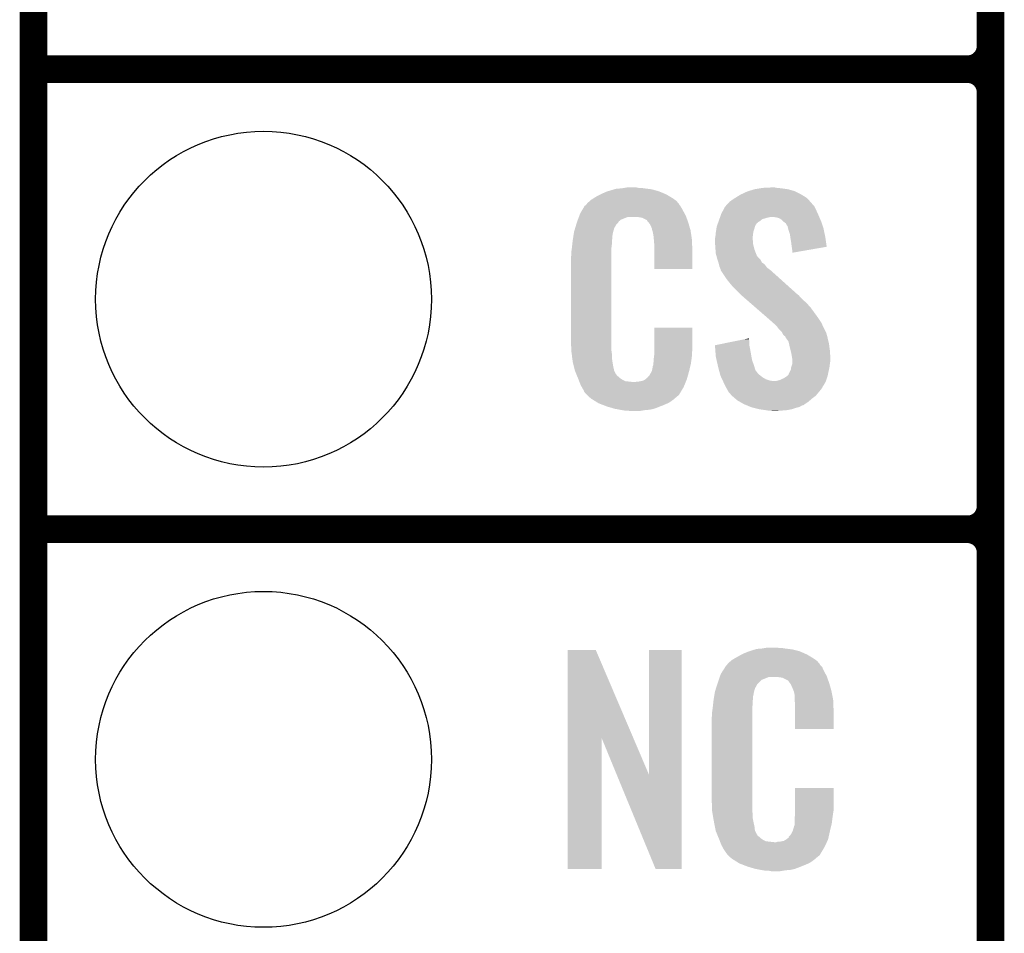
# Model space of a CAD drawing. Extents: x -0.05 to 0.95, y -0.15 to 1.54.
# Tile 11 of 33: x -0.05 to 0.16, y 0.36 to 0.56. Entities that reach past the tile are written whole.
import ezdxf

# ---------------------------------------------------------------- set-up
doc = ezdxf.new("R2010")
doc.units = 0
doc.layers.get('0').update_dxf_attribs({"linetype": 'CONTINUOUS'})
for name, color, linetype in [('PRESSURE_25_CLICK_V100A_GKO', 5, 'CONTINUOUS'), ('PRESSURE_25_CLICK_V100A_GTO', 14, 'CONTINUOUS'), ('PRESSURE_25_CLICK_V100A_GTS', 12, 'CONTINUOUS')]:
    doc.layers.add(name, color=color, linetype=linetype)

# ---------------------------------------------------------------- blocks, each defined once
blk = doc.blocks.new('ROUND_37')
blk.add_circle((0, 0), 0.0365)

msp = doc.modelspace()

# ---------------------------------------------------------------- linework, layer by layer
at = {"layer": 'PRESSURE_25_CLICK_V100A_GKO', "const_width": 0.006}
msp.add_lwpolyline([(-0.05, -0.15), (-0.05, 1.45)], dxfattribs=at)
at = {"layer": 'PRESSURE_25_CLICK_V100A_GTO', "const_width": 0.006}
for points in [[(0.158, -0.022), (0.158, 0.722)], [(0.158, 0.555), (0.158, 0.645)], [(-0.05, 0.55), (0.153, 0.55)], [(-0.05, 0.55), (0.153, 0.55)], [(0.158, 0.455), (0.158, 0.545)], [(-0.05, 0.45), (0.153, 0.45)], [(-0.05, 0.45), (0.153, 0.45)], [(0.158, 0.355), (0.158, 0.445)]]:
    msp.add_lwpolyline(points, dxfattribs=at)
for points in [[(0.153, 0.55, 0.414214), (0.158, 0.555)], [(0.158, 0.545, 0.414214), (0.153, 0.55)], [(0.158, 0.545, 0.414214), (0.153, 0.55)], [(0.153, 0.45, 0.414214), (0.158, 0.455)], [(0.158, 0.445, 0.414214), (0.153, 0.45)], [(0.158, 0.445, 0.414214), (0.153, 0.45)]]:
    msp.add_lwpolyline(points, format="xyb", dxfattribs=at)
at = {"layer": 'PRESSURE_25_CLICK_V100A_GTO'}
for points in [[(0.07167, 0.5219), (0.0723, 0.5223), (0.089, 0.5219), (0.08833, 0.5223)], [(0.0723, 0.5223), (0.0733, 0.5228), (0.08833, 0.5223), (0.0875, 0.5228)], [(0.0733, 0.5228), (0.0737, 0.523), (0.0875, 0.5228), (0.08701, 0.523)], [(0.0737, 0.523), (0.0746, 0.5234), (0.08701, 0.523), (0.08604, 0.5234)], [(0.0746, 0.5234), (0.07493, 0.5235), (0.08604, 0.5234), (0.0858, 0.5235)], [(0.07493, 0.5235), (0.07627, 0.5239), (0.0858, 0.5235), (0.0843, 0.5239)], [(0.07627, 0.5239), (0.0766, 0.524), (0.0843, 0.5239), (0.0835, 0.524)], [(0.0766, 0.524), (0.0778, 0.5241), (0.0835, 0.524), (0.0827, 0.5241)], [(0.0778, 0.5241), (0.0784, 0.5242), (0.0827, 0.5241), (0.0821, 0.5242)], [(0.0784, 0.5242), (0.079, 0.5243), (0.0815, 0.5242), (0.081, 0.5243)], [(0.10248, 0.522), (0.1028, 0.5222), (0.1181, 0.522), (0.11778, 0.5222)], [(0.1028, 0.5222), (0.1038, 0.5228), (0.11778, 0.5222), (0.1168, 0.5228)], [(0.1038, 0.5228), (0.1051, 0.5234), (0.1168, 0.5228), (0.1156, 0.5234)], [(0.1051, 0.5234), (0.10542, 0.5235), (0.1156, 0.5234), (0.1154, 0.5235)], [(0.10542, 0.5235), (0.1067, 0.5239), (0.1154, 0.5235), (0.114, 0.5239)], [(0.1067, 0.5239), (0.1079, 0.5241), (0.114, 0.5239), (0.1126, 0.5241)], [(0.1079, 0.5241), (0.1085, 0.5242), (0.1126, 0.5241), (0.1116, 0.5242)], [(0.1085, 0.5242), (0.1105, 0.5243), (0.1116, 0.5242), (0.1111, 0.5243)], [(0.06915, 0.5192), (0.06968, 0.5201), (0.0912, 0.5192), (0.0907, 0.5201)], [(0.06968, 0.5201), (0.0698, 0.5203), (0.0907, 0.5201), (0.09055, 0.5203)], [(0.0698, 0.5203), (0.07, 0.5204), (0.09055, 0.5203), (0.09047, 0.5204)], [(0.07, 0.5204), (0.07008, 0.5205), (0.09047, 0.5204), (0.0904, 0.5205)], [(0.07008, 0.5205), (0.07024, 0.5207), (0.0904, 0.5205), (0.0903, 0.5207)], [(0.07024, 0.5207), (0.0704, 0.5209), (0.0903, 0.5207), (0.09013, 0.5209)], [(0.0704, 0.5209), (0.07097, 0.5214), (0.09013, 0.5209), (0.0897, 0.5214)], [(0.07097, 0.5214), (0.0712, 0.5216), (0.0897, 0.5214), (0.08942, 0.5216)], [(0.0712, 0.5216), (0.07167, 0.5219), (0.08942, 0.5216), (0.089, 0.5219)], [(0.09993, 0.5194), (0.1003, 0.5201), (0.1201, 0.5194), (0.11975, 0.5201)], [(0.1003, 0.5201), (0.10039, 0.5202), (0.11975, 0.5201), (0.1197, 0.5202)], [(0.10039, 0.5202), (0.10076, 0.5206), (0.1197, 0.5202), (0.1193, 0.5206)], [(0.10076, 0.5206), (0.10094, 0.5208), (0.1193, 0.5206), (0.1192, 0.5208)], [(0.10094, 0.5208), (0.1014, 0.5213), (0.1192, 0.5208), (0.11874, 0.5213)], [(0.1014, 0.5213), (0.1016, 0.5214), (0.11874, 0.5213), (0.11865, 0.5214)], [(0.1016, 0.5214), (0.102, 0.5217), (0.11865, 0.5214), (0.11837, 0.5217)], [(0.102, 0.5217), (0.10248, 0.522), (0.11837, 0.5217), (0.1181, 0.522)], [(0.06832, 0.5173), (0.06854, 0.5179), (0.0777, 0.5173), (0.0792, 0.5179)], [(0.06854, 0.5179), (0.06862, 0.5181), (0.09187, 0.5179), (0.0918, 0.5181)], [(0.06854, 0.5179), (0.06854, 0.5179), (0.0792, 0.5179), (0.0811, 0.5179)], [(0.06862, 0.5181), (0.0688, 0.5186), (0.0918, 0.5181), (0.09153, 0.5186)], [(0.0688, 0.5186), (0.06915, 0.5192), (0.09153, 0.5186), (0.0912, 0.5192)], [(0.0818, 0.5178), (0.0811, 0.5179), (0.09191, 0.5178), (0.09187, 0.5179)], [(0.09921, 0.5178), (0.09925, 0.5179), (0.1099, 0.5178), (0.1103, 0.5179)], [(0.09925, 0.5179), (0.09939, 0.5183), (0.12077, 0.5179), (0.1206, 0.5183)], [(0.09939, 0.5183), (0.0995, 0.5186), (0.1206, 0.5183), (0.12046, 0.5186)], [(0.0995, 0.5186), (0.09993, 0.5194), (0.12046, 0.5186), (0.1201, 0.5194)], [(0.1114, 0.5178), (0.1105, 0.5179), (0.12081, 0.5178), (0.12077, 0.5179)], [(0.06771, 0.5154), (0.06798, 0.5163), (0.0762, 0.5154), (0.0767, 0.5163)], [(0.06798, 0.5163), (0.0681, 0.5167), (0.0767, 0.5163), (0.0771, 0.5167)], [(0.0681, 0.5167), (0.06817, 0.5169), (0.0771, 0.5167), (0.0772, 0.5169)], [(0.06817, 0.5169), (0.06832, 0.5173), (0.0772, 0.5169), (0.0777, 0.5173)], [(0.0823, 0.5177), (0.0818, 0.5178), (0.09194, 0.5177), (0.09191, 0.5178)], [(0.0833, 0.5172), (0.0823, 0.5177), (0.09212, 0.5172), (0.09194, 0.5177)], [(0.0834, 0.517), (0.0833, 0.5172), (0.09219, 0.517), (0.09212, 0.5172)], [(0.08366, 0.5167), (0.0834, 0.517), (0.0923, 0.5167), (0.09219, 0.517)], [(0.084, 0.5163), (0.08366, 0.5167), (0.09242, 0.5163), (0.0923, 0.5167)], [(0.0844, 0.5154), (0.084, 0.5163), (0.09268, 0.5154), (0.09242, 0.5163)], [(0.09844, 0.5154), (0.0985, 0.5158), (0.1067, 0.5154), (0.1068, 0.5158)], [(0.0985, 0.5158), (0.09864, 0.5162), (0.1068, 0.5158), (0.107, 0.5162)], [(0.09864, 0.5162), (0.09875, 0.5165), (0.107, 0.5162), (0.1072, 0.5165)], [(0.09875, 0.5165), (0.09879, 0.5166), (0.1072, 0.5165), (0.1074, 0.5166)], [(0.09879, 0.5166), (0.09882, 0.5167), (0.1074, 0.5166), (0.1074, 0.5167)], [(0.09882, 0.5167), (0.09893, 0.517), (0.1074, 0.5167), (0.1079, 0.517)], [(0.09893, 0.517), (0.09907, 0.5174), (0.1079, 0.517), (0.1084, 0.5174)], [(0.09907, 0.5174), (0.09918, 0.5177), (0.1084, 0.5174), (0.1094, 0.5177)], [(0.09918, 0.5177), (0.09921, 0.5178), (0.1094, 0.5177), (0.1099, 0.5178)], [(0.1121, 0.5176), (0.1114, 0.5178), (0.1209, 0.5176), (0.12081, 0.5178)], [(0.1127, 0.5172), (0.1121, 0.5176), (0.12107, 0.5172), (0.1209, 0.5176)], [(0.113, 0.5169), (0.1127, 0.5172), (0.1212, 0.5169), (0.12107, 0.5172)], [(0.1131, 0.5168), (0.113, 0.5169), (0.12123, 0.5168), (0.1212, 0.5169)], [(0.1135, 0.5165), (0.1131, 0.5168), (0.12133, 0.5165), (0.12123, 0.5168)], [(0.1137, 0.5161), (0.1135, 0.5165), (0.12147, 0.5161), (0.12133, 0.5165)], [(0.1139, 0.5159), (0.1137, 0.5161), (0.12153, 0.5159), (0.12147, 0.5161)], [(0.1139, 0.5158), (0.1139, 0.5159), (0.12157, 0.5158), (0.12153, 0.5159)], [(0.114, 0.5154), (0.1139, 0.5158), (0.1217, 0.5154), (0.12157, 0.5158)], [(0.06726, 0.5132), (0.06734, 0.5137), (0.0758, 0.5132), (0.0758, 0.5137)], [(0.06734, 0.5137), (0.06741, 0.5141), (0.0758, 0.5137), (0.0759, 0.5141)], [(0.06741, 0.5141), (0.06744, 0.5143), (0.0759, 0.5141), (0.0759, 0.5143)], [(0.06744, 0.5143), (0.0675, 0.5147), (0.0759, 0.5143), (0.07601, 0.5147)], [(0.0675, 0.5147), (0.06771, 0.5154), (0.07601, 0.5147), (0.0762, 0.5154)], [(0.08448, 0.515), (0.0844, 0.5154), (0.0928, 0.515), (0.09268, 0.5154)], [(0.0845, 0.5149), (0.08448, 0.515), (0.09281, 0.5149), (0.0928, 0.515)], [(0.0846, 0.5147), (0.0845, 0.5149), (0.09284, 0.5147), (0.09281, 0.5149)], [(0.0846, 0.5146), (0.0846, 0.5147), (0.09286, 0.5146), (0.09284, 0.5147)], [(0.0847, 0.5141), (0.0846, 0.5146), (0.09294, 0.5141), (0.09286, 0.5146)], [(0.0848, 0.5134), (0.0847, 0.5141), (0.09304, 0.5134), (0.09294, 0.5141)], [(0.0982, 0.5135), (0.09827, 0.5142), (0.10631, 0.5135), (0.1064, 0.5142)], [(0.09827, 0.5142), (0.0983, 0.5145), (0.1064, 0.5142), (0.10645, 0.5145)], [(0.0983, 0.5145), (0.09835, 0.5148), (0.10645, 0.5145), (0.1065, 0.5148)], [(0.09835, 0.5148), (0.09844, 0.5154), (0.1065, 0.5148), (0.1067, 0.5154)], [(0.1141, 0.515), (0.114, 0.5154), (0.12178, 0.515), (0.1217, 0.5154)], [(0.1144, 0.5141), (0.1141, 0.515), (0.12197, 0.5141), (0.12178, 0.515)], [(0.11449, 0.5135), (0.1144, 0.5141), (0.1221, 0.5135), (0.12197, 0.5141)], [(0.06701, 0.5111), (0.0671, 0.5119), (0.0756, 0.5111), (0.0757, 0.5119)], [(0.0671, 0.5119), (0.06719, 0.5127), (0.0757, 0.5119), (0.0757, 0.5127)], [(0.06719, 0.5127), (0.0672, 0.5128), (0.0757, 0.5127), (0.07572, 0.5128)], [(0.0672, 0.5128), (0.06726, 0.5132), (0.07572, 0.5128), (0.0758, 0.5132)], [(0.08483, 0.513), (0.0848, 0.5134), (0.0931, 0.513), (0.09304, 0.5134)], [(0.0849, 0.5121), (0.08483, 0.513), (0.09314, 0.5121), (0.0931, 0.513)], [(0.0849, 0.5106), (0.0849, 0.5121), (0.0932, 0.5106), (0.09314, 0.5121)], [(0.0981, 0.5131), (0.09817, 0.5134), (0.1063, 0.5131), (0.1063, 0.5134)], [(0.0981, 0.513), (0.0981, 0.5131), (0.1063, 0.513), (0.1063, 0.5131)], [(0.0981, 0.5126), (0.0981, 0.513), (0.1064, 0.5126), (0.1063, 0.513)], [(0.09814, 0.512), (0.0981, 0.5126), (0.1064, 0.512), (0.1064, 0.5126)], [(0.0982, 0.5112), (0.09814, 0.512), (0.1066, 0.5112), (0.1064, 0.512)], [(0.09817, 0.5134), (0.0982, 0.5135), (0.1063, 0.5134), (0.10631, 0.5135)], [(0.1147, 0.5122), (0.11449, 0.5135), (0.12229, 0.5122), (0.1221, 0.5135)], [(0.1148, 0.5114), (0.1147, 0.5122), (0.1224, 0.5114), (0.12229, 0.5122)], [(0.0668, 0.5091), (0.0669, 0.5096), (0.0756, 0.5091), (0.0756, 0.5096)], [(0.0669, 0.5103), (0.067, 0.511), (0.0756, 0.5103), (0.0756, 0.511)], [(0.0669, 0.5096), (0.0669, 0.5103), (0.0756, 0.5096), (0.0756, 0.5103)], [(0.067, 0.511), (0.06701, 0.5111), (0.0756, 0.511), (0.0756, 0.5111)], [(0.0849, 0.5066), (0.0849, 0.5106), (0.0932, 0.5066), (0.0932, 0.5106)], [(0.09823, 0.5108), (0.0982, 0.5112), (0.1067, 0.5108), (0.1066, 0.5112)], [(0.0983, 0.5099), (0.09823, 0.5108), (0.10705, 0.5099), (0.1067, 0.5108)], [(0.09841, 0.5095), (0.0983, 0.5099), (0.1072, 0.5095), (0.10705, 0.5099)], [(0.09844, 0.5094), (0.09841, 0.5095), (0.1073, 0.5094), (0.1072, 0.5095)], [(0.09849, 0.5092), (0.09844, 0.5094), (0.1074, 0.5092), (0.1073, 0.5094)], [(0.1149, 0.5107), (0.1148, 0.5114), (0.11836, 0.5107), (0.1224, 0.5114)], [(0.1149, 0.5101), (0.1149, 0.5107), (0.1149, 0.5101), (0.11836, 0.5107)], [(0.0668, 0.4914), (0.0668, 0.5091), (0.0756, 0.4914), (0.0756, 0.5091)], [(0.0986, 0.5088), (0.09849, 0.5092), (0.1078, 0.5088), (0.1074, 0.5092)], [(0.09867, 0.5086), (0.0986, 0.5088), (0.108, 0.5086), (0.1078, 0.5088)], [(0.09887, 0.508), (0.09867, 0.5086), (0.1083, 0.508), (0.108, 0.5086)], [(0.0989, 0.5079), (0.09887, 0.508), (0.10845, 0.5079), (0.1083, 0.508)], [(0.09897, 0.5076), (0.0989, 0.5079), (0.1089, 0.5076), (0.10845, 0.5079)], [(0.0991, 0.5071), (0.09897, 0.5076), (0.10926, 0.5071), (0.1089, 0.5076)], [(0.09918, 0.5069), (0.0991, 0.5071), (0.1094, 0.5069), (0.10926, 0.5071)], [(0.0993, 0.5066), (0.09918, 0.5069), (0.1098, 0.5066), (0.1094, 0.5069)], [(0.09938, 0.5063), (0.0993, 0.5066), (0.1102, 0.5063), (0.1098, 0.5066)], [(0.0994, 0.5062), (0.09938, 0.5063), (0.11031, 0.5062), (0.1102, 0.5063)], [(0.0995, 0.5061), (0.0994, 0.5062), (0.11042, 0.5061), (0.11031, 0.5062)], [(0.1007, 0.5043), (0.0995, 0.5061), (0.11243, 0.5043), (0.11042, 0.5061)], [(0.1015, 0.5033), (0.1007, 0.5043), (0.11354, 0.5033), (0.11243, 0.5043)], [(0.1021, 0.5026), (0.1015, 0.5033), (0.11432, 0.5026), (0.11354, 0.5033)], [(0.1037, 0.501), (0.1021, 0.5026), (0.1161, 0.501), (0.11432, 0.5026)], [(0.10382, 0.5009), (0.1037, 0.501), (0.1163, 0.5009), (0.1161, 0.501)], [(0.10428, 0.5005), (0.10382, 0.5009), (0.1166, 0.5005), (0.1163, 0.5009)], [(0.10497, 0.4999), (0.10428, 0.5005), (0.1172, 0.4999), (0.1166, 0.5005)], [(0.10578, 0.4992), (0.10497, 0.4999), (0.118, 0.4992), (0.1172, 0.4999)], [(0.10693, 0.4982), (0.10578, 0.4992), (0.1189, 0.4982), (0.118, 0.4992)], [(0.10947, 0.496), (0.10693, 0.4982), (0.1205, 0.496), (0.1189, 0.4982)], [(0.1097, 0.4958), (0.10947, 0.496), (0.12063, 0.4958), (0.1205, 0.496)], [(0.11083, 0.4948), (0.1097, 0.4958), (0.1213, 0.4948), (0.12063, 0.4958)], [(0.11105, 0.4946), (0.11083, 0.4948), (0.1214, 0.4946), (0.1213, 0.4948)], [(0.11139, 0.4943), (0.11105, 0.4946), (0.1215, 0.4943), (0.1214, 0.4946)], [(0.0849, 0.4889), (0.0849, 0.4938), (0.0932, 0.4889), (0.0932, 0.4938)], [(0.0849, 0.4938), (0.0849, 0.4938), (0.0932, 0.4938), (0.0849, 0.4938)], [(0.1115, 0.4942), (0.11139, 0.4943), (0.12155, 0.4942), (0.1215, 0.4943)], [(0.1121, 0.4934), (0.1115, 0.4942), (0.12195, 0.4934), (0.12155, 0.4942)], [(0.1127, 0.4928), (0.1121, 0.4934), (0.12225, 0.4928), (0.12195, 0.4934)], [(0.11275, 0.4927), (0.1127, 0.4928), (0.1223, 0.4927), (0.12225, 0.4928)], [(0.113, 0.4922), (0.11275, 0.4927), (0.12244, 0.4922), (0.1223, 0.4927)], [(0.1134, 0.4919), (0.113, 0.4922), (0.12252, 0.4919), (0.12244, 0.4922)], [(0.06689, 0.4889), (0.0668, 0.4914), (0.0756, 0.4889), (0.0756, 0.4914)], [(0.0981, 0.49), (0.10205, 0.4908), (0.1056, 0.49), (0.1056, 0.4908)], [(0.10205, 0.4908), (0.10452, 0.4913), (0.1056, 0.4908), (0.1055, 0.4913)], [(0.10452, 0.4913), (0.1055, 0.4915), (0.1055, 0.4913), (0.1055, 0.4915)], [(0.1135, 0.4916), (0.1134, 0.4919), (0.1226, 0.4916), (0.12252, 0.4919)], [(0.1136, 0.4915), (0.1135, 0.4916), (0.12262, 0.4915), (0.1226, 0.4916)], [(0.1141, 0.4908), (0.1136, 0.4915), (0.12278, 0.4908), (0.12262, 0.4915)], [(0.11421, 0.4903), (0.1141, 0.4908), (0.1229, 0.4903), (0.12278, 0.4908)], [(0.1143, 0.4899), (0.11421, 0.4903), (0.12295, 0.4899), (0.1229, 0.4903)], [(0.0669, 0.4887), (0.06689, 0.4889), (0.07563, 0.4887), (0.0756, 0.4889)], [(0.06697, 0.4882), (0.0669, 0.4887), (0.0757, 0.4882), (0.07563, 0.4887)], [(0.06708, 0.4873), (0.06697, 0.4882), (0.0757, 0.4873), (0.0757, 0.4882)], [(0.0849, 0.4883), (0.0849, 0.4889), (0.0931, 0.4883), (0.0932, 0.4889)], [(0.0849, 0.4878), (0.0849, 0.4883), (0.0931, 0.4878), (0.0931, 0.4883)], [(0.09811, 0.4899), (0.0981, 0.49), (0.1056, 0.4899), (0.1056, 0.49)], [(0.09819, 0.4889), (0.09811, 0.4899), (0.1058, 0.4889), (0.1056, 0.4899)], [(0.0983, 0.4875), (0.09819, 0.4889), (0.10605, 0.4875), (0.1058, 0.4889)], [(0.11457, 0.4888), (0.1143, 0.4899), (0.1231, 0.4888), (0.12295, 0.4899)], [(0.1147, 0.4883), (0.11457, 0.4888), (0.12313, 0.4883), (0.1231, 0.4888)], [(0.11488, 0.4872), (0.1147, 0.4883), (0.1232, 0.4872), (0.12313, 0.4883)], [(0.0672, 0.4864), (0.06708, 0.4873), (0.07584, 0.4864), (0.0757, 0.4873)], [(0.06745, 0.4854), (0.0672, 0.4864), (0.076, 0.4854), (0.07584, 0.4864)], [(0.0847, 0.486), (0.08472, 0.4861), (0.09288, 0.486), (0.0929, 0.4861)], [(0.0847, 0.4857), (0.0847, 0.486), (0.09281, 0.4857), (0.09288, 0.486)], [(0.08472, 0.4861), (0.0848, 0.4865), (0.0929, 0.4861), (0.09295, 0.4865)], [(0.0848, 0.487), (0.08488, 0.4876), (0.09302, 0.487), (0.0931, 0.4876)], [(0.0848, 0.4865), (0.0848, 0.487), (0.09295, 0.4865), (0.09302, 0.487)], [(0.08488, 0.4876), (0.0849, 0.4878), (0.0931, 0.4876), (0.0931, 0.4878)], [(0.09848, 0.4867), (0.0983, 0.4875), (0.1062, 0.4867), (0.10605, 0.4875)], [(0.09873, 0.4856), (0.09848, 0.4867), (0.1066, 0.4856), (0.1062, 0.4867)], [(0.1147, 0.4853), (0.1149, 0.4859), (0.12301, 0.4853), (0.12309, 0.4859)], [(0.1149, 0.4871), (0.11488, 0.4872), (0.1232, 0.4871), (0.1232, 0.4872)], [(0.1149, 0.4867), (0.1149, 0.4871), (0.1232, 0.4867), (0.1232, 0.4871)], [(0.1149, 0.486), (0.1149, 0.4867), (0.1231, 0.486), (0.1232, 0.4867)], [(0.1149, 0.4859), (0.1149, 0.486), (0.12309, 0.4859), (0.1231, 0.486)], [(0.06767, 0.4845), (0.06745, 0.4854), (0.0762, 0.4845), (0.076, 0.4854)], [(0.0677, 0.4844), (0.06767, 0.4845), (0.07625, 0.4844), (0.0762, 0.4845)], [(0.06799, 0.4837), (0.0677, 0.4844), (0.0766, 0.4837), (0.07625, 0.4844)], [(0.06803, 0.4836), (0.06799, 0.4837), (0.0767, 0.4836), (0.0766, 0.4837)], [(0.0839, 0.4835), (0.0844, 0.4844), (0.09225, 0.4835), (0.0925, 0.4844)], [(0.0844, 0.4844), (0.0846, 0.4854), (0.0925, 0.4844), (0.09274, 0.4854)], [(0.0846, 0.4855), (0.0847, 0.4857), (0.09276, 0.4855), (0.09281, 0.4857)], [(0.0846, 0.4854), (0.0846, 0.4855), (0.09274, 0.4854), (0.09276, 0.4855)], [(0.0988, 0.4853), (0.09873, 0.4856), (0.10669, 0.4853), (0.1066, 0.4856)], [(0.09898, 0.4846), (0.0988, 0.4853), (0.1069, 0.4846), (0.10669, 0.4853)], [(0.09901, 0.4845), (0.09898, 0.4846), (0.107, 0.4845), (0.1069, 0.4846)], [(0.09909, 0.4842), (0.09901, 0.4845), (0.1072, 0.4842), (0.107, 0.4845)], [(0.09919, 0.4838), (0.09909, 0.4842), (0.1075, 0.4838), (0.1072, 0.4842)], [(0.0993, 0.4834), (0.09919, 0.4838), (0.108, 0.4834), (0.1075, 0.4838)], [(0.1141, 0.4836), (0.1142, 0.4839), (0.12266, 0.4836), (0.12272, 0.4839)], [(0.1142, 0.4839), (0.1144, 0.4843), (0.12272, 0.4839), (0.1228, 0.4843)], [(0.1144, 0.4843), (0.1146, 0.4847), (0.1228, 0.4843), (0.12289, 0.4847)], [(0.1146, 0.4847), (0.11468, 0.4852), (0.12289, 0.4847), (0.123, 0.4852)], [(0.11468, 0.4852), (0.1147, 0.4853), (0.123, 0.4852), (0.12301, 0.4853)], [(0.06811, 0.4834), (0.06803, 0.4836), (0.0768, 0.4834), (0.0767, 0.4836)], [(0.06819, 0.4832), (0.06811, 0.4834), (0.0771, 0.4832), (0.0768, 0.4834)], [(0.06832, 0.4829), (0.06819, 0.4832), (0.0774, 0.4829), (0.0771, 0.4832)], [(0.0684, 0.4827), (0.06832, 0.4829), (0.0777, 0.4827), (0.0774, 0.4829)], [(0.06848, 0.4825), (0.0684, 0.4827), (0.078, 0.4825), (0.0777, 0.4827)], [(0.06859, 0.4822), (0.06848, 0.4825), (0.0786, 0.4822), (0.078, 0.4825)], [(0.06867, 0.482), (0.06859, 0.4822), (0.0804, 0.482), (0.0786, 0.4822)], [(0.0689, 0.4814), (0.06867, 0.482), (0.09151, 0.4814), (0.09175, 0.482)], [(0.0808, 0.482), (0.0811, 0.4821), (0.09175, 0.482), (0.09179, 0.4821)], [(0.0815, 0.4821), (0.0825, 0.4823), (0.09179, 0.4821), (0.09188, 0.4823)], [(0.0825, 0.4823), (0.083, 0.4826), (0.09188, 0.4823), (0.092, 0.4826)], [(0.083, 0.4826), (0.0833, 0.4829), (0.092, 0.4826), (0.09208, 0.4829)], [(0.0834, 0.4829), (0.0835, 0.4831), (0.09208, 0.4829), (0.09214, 0.4831)], [(0.0835, 0.4831), (0.0839, 0.4835), (0.09214, 0.4831), (0.09225, 0.4835)], [(0.09949, 0.483), (0.0993, 0.4834), (0.1085, 0.483), (0.108, 0.4834)], [(0.09967, 0.4826), (0.09949, 0.483), (0.1092, 0.4826), (0.1085, 0.483)], [(0.09981, 0.4823), (0.09967, 0.4826), (0.1101, 0.4823), (0.1092, 0.4826)], [(0.09986, 0.4822), (0.09981, 0.4823), (0.111, 0.4822), (0.1101, 0.4823)], [(0.09991, 0.4821), (0.09986, 0.4822), (0.1222, 0.4821), (0.12223, 0.4822)], [(0.1, 0.4819), (0.09991, 0.4821), (0.12208, 0.4819), (0.1222, 0.4821)], [(0.1004, 0.4811), (0.1, 0.4819), (0.1216, 0.4811), (0.12208, 0.4819)], [(0.1113, 0.4822), (0.1116, 0.4823), (0.12223, 0.4822), (0.12227, 0.4823)], [(0.1116, 0.4823), (0.1121, 0.4824), (0.12227, 0.4823), (0.1223, 0.4824)], [(0.1121, 0.4824), (0.113, 0.4828), (0.1223, 0.4824), (0.12243, 0.4828)], [(0.113, 0.4828), (0.1135, 0.4831), (0.12243, 0.4828), (0.12253, 0.4831)], [(0.1135, 0.4831), (0.11377, 0.4833), (0.12253, 0.4831), (0.1226, 0.4833)], [(0.11377, 0.4833), (0.1139, 0.4834), (0.1226, 0.4833), (0.12262, 0.4834)], [(0.1139, 0.4834), (0.1141, 0.4836), (0.12262, 0.4834), (0.12266, 0.4836)], [(0.06918, 0.4809), (0.0689, 0.4814), (0.0913, 0.4809), (0.09151, 0.4814)], [(0.0694, 0.4805), (0.06918, 0.4809), (0.09106, 0.4805), (0.0913, 0.4809)], [(0.0696, 0.4802), (0.0694, 0.4805), (0.09088, 0.4802), (0.09106, 0.4805)], [(0.0697, 0.4799), (0.0696, 0.4802), (0.0907, 0.4799), (0.09088, 0.4802)], [(0.0698, 0.4798), (0.0697, 0.4799), (0.09064, 0.4798), (0.0907, 0.4799)], [(0.0698, 0.4797), (0.0698, 0.4798), (0.09058, 0.4797), (0.09064, 0.4798)], [(0.0701, 0.4794), (0.0698, 0.4797), (0.0904, 0.4794), (0.09058, 0.4797)], [(0.0703, 0.4792), (0.0701, 0.4794), (0.0903, 0.4792), (0.0904, 0.4794)], [(0.10045, 0.481), (0.1004, 0.4811), (0.1215, 0.481), (0.1216, 0.4811)], [(0.1006, 0.4807), (0.10045, 0.481), (0.1214, 0.4807), (0.1215, 0.481)], [(0.10088, 0.4802), (0.1006, 0.4807), (0.121, 0.4802), (0.1214, 0.4807)], [(0.1011, 0.4798), (0.10088, 0.4802), (0.12067, 0.4798), (0.121, 0.4802)], [(0.1015, 0.4794), (0.1011, 0.4798), (0.12033, 0.4794), (0.12067, 0.4798)], [(0.1016, 0.4792), (0.1015, 0.4794), (0.12017, 0.4792), (0.12033, 0.4794)], [(0.0705, 0.479), (0.0703, 0.4792), (0.09005, 0.479), (0.0903, 0.4792)], [(0.07073, 0.4788), (0.0705, 0.479), (0.0898, 0.4788), (0.09005, 0.479)], [(0.0712, 0.4784), (0.07073, 0.4788), (0.08933, 0.4784), (0.0898, 0.4788)], [(0.07152, 0.4782), (0.0712, 0.4784), (0.0891, 0.4782), (0.08933, 0.4784)], [(0.07264, 0.4775), (0.07152, 0.4782), (0.0881, 0.4775), (0.0891, 0.4782)], [(0.0728, 0.4774), (0.07264, 0.4775), (0.08787, 0.4774), (0.0881, 0.4775)], [(0.07409, 0.4769), (0.0728, 0.4774), (0.0867, 0.4769), (0.08787, 0.4774)], [(0.10183, 0.479), (0.1016, 0.4792), (0.12, 0.479), (0.12017, 0.4792)], [(0.10253, 0.4784), (0.10183, 0.479), (0.1192, 0.4784), (0.12, 0.479)], [(0.103, 0.478), (0.10253, 0.4784), (0.11874, 0.478), (0.1192, 0.4784)], [(0.10353, 0.4777), (0.103, 0.478), (0.1184, 0.4777), (0.11874, 0.478)], [(0.1044, 0.4772), (0.10353, 0.4777), (0.11765, 0.4772), (0.1184, 0.4777)], [(0.0746, 0.4767), (0.07409, 0.4769), (0.08619, 0.4767), (0.0867, 0.4769)], [(0.0763, 0.4762), (0.0746, 0.4767), (0.0849, 0.4762), (0.08619, 0.4767)], [(0.07737, 0.476), (0.0763, 0.4762), (0.084, 0.476), (0.0849, 0.4762)], [(0.0779, 0.4759), (0.07737, 0.476), (0.0829, 0.4759), (0.084, 0.476)], [(0.0785, 0.4758), (0.0779, 0.4759), (0.0823, 0.4758), (0.0829, 0.4759)], [(0.0796, 0.4757), (0.0792, 0.4758), (0.0817, 0.4757), (0.0823, 0.4758)], [(0.10464, 0.4771), (0.1044, 0.4772), (0.1175, 0.4771), (0.11765, 0.4772)], [(0.10489, 0.477), (0.10464, 0.4771), (0.1174, 0.477), (0.1175, 0.4771)], [(0.10513, 0.4769), (0.10489, 0.477), (0.117, 0.4769), (0.1174, 0.477)], [(0.10586, 0.4766), (0.10513, 0.4769), (0.1165, 0.4766), (0.117, 0.4769)], [(0.1061, 0.4765), (0.10586, 0.4766), (0.1161, 0.4765), (0.1165, 0.4766)], [(0.1065, 0.4764), (0.1061, 0.4765), (0.1157, 0.4764), (0.1161, 0.4765)], [(0.1077, 0.4761), (0.1065, 0.4764), (0.1148, 0.4761), (0.1157, 0.4764)], [(0.1091, 0.4759), (0.1077, 0.4761), (0.1138, 0.4759), (0.1148, 0.4761)], [(0.1097, 0.4758), (0.1091, 0.4759), (0.1126, 0.4758), (0.1138, 0.4759)], [(0.1106, 0.4757), (0.1103, 0.4758), (0.1113, 0.4757), (0.1126, 0.4758)], [(0.0661, 0.4046), (0.0661, 0.4238), (0.08039, 0.4046), (0.0722, 0.4238)], [(0.0661, 0.4238), (0.0661, 0.4238), (0.0722, 0.4238), (0.0661, 0.4238)], [(0.0838, 0.3966), (0.0838, 0.4238), (0.0909, 0.3966), (0.0909, 0.4238)], [(0.0838, 0.4238), (0.0838, 0.4238), (0.0909, 0.4238), (0.0838, 0.4238)], [(0.1062, 0.4237), (0.10687, 0.4239), (0.1157, 0.4237), (0.1149, 0.4239)], [(0.10687, 0.4239), (0.1072, 0.424), (0.1149, 0.4239), (0.1141, 0.424)], [(0.1072, 0.424), (0.1084, 0.4241), (0.1141, 0.424), (0.1133, 0.4241)], [(0.1084, 0.4241), (0.109, 0.4242), (0.1133, 0.4241), (0.1127, 0.4242)], [(0.109, 0.4242), (0.1096, 0.4243), (0.1121, 0.4242), (0.1116, 0.4243)], [(0.10157, 0.4214), (0.1018, 0.4216), (0.1203, 0.4214), (0.12002, 0.4216)], [(0.1018, 0.4216), (0.10231, 0.4219), (0.12002, 0.4216), (0.1196, 0.4219)], [(0.10231, 0.4219), (0.103, 0.4223), (0.1196, 0.4219), (0.11893, 0.4223)], [(0.103, 0.4223), (0.10393, 0.4228), (0.11893, 0.4223), (0.1181, 0.4228)], [(0.10393, 0.4228), (0.1043, 0.423), (0.1181, 0.4228), (0.11764, 0.423)], [(0.1043, 0.423), (0.1053, 0.4234), (0.11764, 0.423), (0.11673, 0.4234)], [(0.1053, 0.4234), (0.1056, 0.4235), (0.11673, 0.4234), (0.1165, 0.4235)], [(0.1056, 0.4235), (0.1062, 0.4237), (0.1165, 0.4235), (0.1157, 0.4237)], [(0.09979, 0.4192), (0.10037, 0.4201), (0.1218, 0.4192), (0.1214, 0.4201)], [(0.10037, 0.4201), (0.1005, 0.4203), (0.1214, 0.4201), (0.1212, 0.4203)], [(0.1005, 0.4203), (0.1006, 0.4204), (0.1212, 0.4203), (0.1211, 0.4204)], [(0.1006, 0.4204), (0.10068, 0.4205), (0.1211, 0.4204), (0.121, 0.4205)], [(0.10068, 0.4205), (0.10084, 0.4207), (0.121, 0.4205), (0.1209, 0.4207)], [(0.10084, 0.4207), (0.101, 0.4209), (0.1209, 0.4207), (0.12073, 0.4209)], [(0.101, 0.4209), (0.10157, 0.4214), (0.12073, 0.4209), (0.1203, 0.4214)], [(0.09895, 0.4173), (0.09915, 0.4179), (0.1083, 0.4173), (0.1098, 0.4179)], [(0.09915, 0.4179), (0.09922, 0.4181), (0.12247, 0.4179), (0.1224, 0.4181)], [(0.09915, 0.4179), (0.09915, 0.4179), (0.1098, 0.4179), (0.1117, 0.4179)], [(0.09922, 0.4181), (0.0994, 0.4186), (0.1224, 0.4181), (0.12213, 0.4186)], [(0.0994, 0.4186), (0.09979, 0.4192), (0.12213, 0.4186), (0.1218, 0.4192)], [(0.1124, 0.4178), (0.1117, 0.4179), (0.12251, 0.4178), (0.12247, 0.4179)], [(0.1129, 0.4177), (0.1124, 0.4178), (0.12254, 0.4177), (0.12251, 0.4178)], [(0.1139, 0.4172), (0.1129, 0.4177), (0.12272, 0.4172), (0.12254, 0.4177)], [(0.0981, 0.4147), (0.09832, 0.4154), (0.10661, 0.4147), (0.1068, 0.4154)], [(0.09832, 0.4154), (0.09861, 0.4163), (0.1068, 0.4154), (0.1073, 0.4163)], [(0.09861, 0.4163), (0.0987, 0.4166), (0.1073, 0.4163), (0.1076, 0.4166)], [(0.0987, 0.4166), (0.09895, 0.4173), (0.1076, 0.4166), (0.1083, 0.4173)], [(0.1141, 0.417), (0.1139, 0.4172), (0.12279, 0.417), (0.12272, 0.4172)], [(0.11431, 0.4167), (0.1141, 0.417), (0.1229, 0.4167), (0.12279, 0.417)], [(0.1146, 0.4163), (0.11431, 0.4167), (0.12302, 0.4163), (0.1229, 0.4167)], [(0.115, 0.4154), (0.1146, 0.4163), (0.12328, 0.4154), (0.12302, 0.4163)], [(0.11516, 0.415), (0.115, 0.4154), (0.1234, 0.415), (0.12328, 0.4154)], [(0.0978, 0.4128), (0.09786, 0.4132), (0.10632, 0.4128), (0.1064, 0.4132)], [(0.09786, 0.4132), (0.09794, 0.4137), (0.1064, 0.4132), (0.1064, 0.4137)], [(0.09794, 0.4137), (0.09801, 0.4141), (0.1064, 0.4137), (0.1065, 0.4141)], [(0.09801, 0.4141), (0.09804, 0.4143), (0.1065, 0.4141), (0.1065, 0.4143)], [(0.09804, 0.4143), (0.0981, 0.4147), (0.1065, 0.4143), (0.10661, 0.4147)], [(0.1152, 0.4149), (0.11516, 0.415), (0.12342, 0.4149), (0.1234, 0.415)], [(0.1153, 0.4147), (0.1152, 0.4149), (0.12346, 0.4147), (0.12342, 0.4149)], [(0.1153, 0.4146), (0.1153, 0.4147), (0.12348, 0.4146), (0.12346, 0.4147)], [(0.1154, 0.4141), (0.1153, 0.4146), (0.12358, 0.4141), (0.12348, 0.4146)], [(0.1154, 0.4134), (0.1154, 0.4141), (0.12372, 0.4134), (0.12358, 0.4141)], [(0.11543, 0.413), (0.1154, 0.4134), (0.1238, 0.413), (0.12372, 0.4134)], [(0.0975, 0.4103), (0.0976, 0.411), (0.1062, 0.4103), (0.1062, 0.411)], [(0.0976, 0.411), (0.09761, 0.4111), (0.1062, 0.411), (0.1062, 0.4111)], [(0.09761, 0.4111), (0.0977, 0.4119), (0.1062, 0.4111), (0.1063, 0.4119)], [(0.0977, 0.4119), (0.09779, 0.4127), (0.1063, 0.4119), (0.1063, 0.4127)], [(0.09779, 0.4127), (0.0978, 0.4128), (0.1063, 0.4127), (0.10632, 0.4128)], [(0.1155, 0.4121), (0.11543, 0.413), (0.12384, 0.4121), (0.1238, 0.413)], [(0.1155, 0.4106), (0.1155, 0.4121), (0.1239, 0.4106), (0.12384, 0.4121)], [(0.0974, 0.4091), (0.0975, 0.4096), (0.1062, 0.4091), (0.1062, 0.4096)], [(0.0974, 0.3914), (0.0974, 0.4091), (0.1062, 0.3914), (0.1062, 0.4091)], [(0.0975, 0.4096), (0.0975, 0.4103), (0.1062, 0.4096), (0.1062, 0.4103)], [(0.1155, 0.4066), (0.1155, 0.4106), (0.1239, 0.4066), (0.1239, 0.4106)], [(0.0661, 0.3762), (0.0661, 0.4046), (0.0735, 0.3762), (0.0735, 0.4046)], [(0.07679, 0.3966), (0.0735, 0.4046), (0.0838, 0.3966), (0.08039, 0.4046)], [(0.0852, 0.3762), (0.07679, 0.3966), (0.0909, 0.3762), (0.0909, 0.3966)], [(0.1155, 0.3889), (0.1155, 0.3938), (0.1239, 0.3889), (0.1239, 0.3938)], [(0.1155, 0.3938), (0.1155, 0.3938), (0.1239, 0.3938), (0.1155, 0.3938)], [(0.09749, 0.3889), (0.0974, 0.3914), (0.1062, 0.3889), (0.1062, 0.3914)], [(0.0975, 0.3887), (0.09749, 0.3889), (0.10623, 0.3887), (0.1062, 0.3889)], [(0.09759, 0.3882), (0.0975, 0.3887), (0.1063, 0.3882), (0.10623, 0.3887)], [(0.09774, 0.3873), (0.09759, 0.3882), (0.1063, 0.3873), (0.1063, 0.3882)], [(0.1154, 0.3871), (0.11547, 0.3876), (0.12363, 0.3871), (0.1237, 0.3876)], [(0.11547, 0.3876), (0.1155, 0.3878), (0.1237, 0.3876), (0.12373, 0.3878)], [(0.1155, 0.3883), (0.1155, 0.3889), (0.1238, 0.3883), (0.1239, 0.3889)], [(0.1155, 0.3878), (0.1155, 0.3883), (0.12373, 0.3878), (0.1238, 0.3883)], [(0.0979, 0.3864), (0.09774, 0.3873), (0.10649, 0.3864), (0.1063, 0.3873)], [(0.0981, 0.3854), (0.0979, 0.3864), (0.1067, 0.3854), (0.10649, 0.3864)], [(0.09828, 0.3845), (0.0981, 0.3854), (0.1068, 0.3845), (0.1067, 0.3854)], [(0.115, 0.3844), (0.1153, 0.3854), (0.1231, 0.3844), (0.12334, 0.3854)], [(0.1153, 0.3855), (0.1154, 0.3857), (0.12336, 0.3855), (0.12341, 0.3857)], [(0.1153, 0.3854), (0.1153, 0.3855), (0.12334, 0.3854), (0.12336, 0.3855)], [(0.1154, 0.3861), (0.1154, 0.3871), (0.1235, 0.3861), (0.12363, 0.3871)], [(0.1154, 0.3857), (0.1154, 0.3861), (0.12341, 0.3857), (0.1235, 0.3861)], [(0.0983, 0.3844), (0.09828, 0.3845), (0.10685, 0.3844), (0.1068, 0.3845)], [(0.09859, 0.3837), (0.0983, 0.3844), (0.1072, 0.3837), (0.10685, 0.3844)], [(0.09863, 0.3836), (0.09859, 0.3837), (0.1073, 0.3836), (0.1072, 0.3837)], [(0.09871, 0.3834), (0.09863, 0.3836), (0.1074, 0.3834), (0.1073, 0.3836)], [(0.09879, 0.3832), (0.09871, 0.3834), (0.1077, 0.3832), (0.1074, 0.3834)], [(0.09892, 0.3829), (0.09879, 0.3832), (0.108, 0.3829), (0.1077, 0.3832)], [(0.1141, 0.3831), (0.1145, 0.3835), (0.12281, 0.3831), (0.1229, 0.3835)], [(0.1141, 0.3829), (0.1141, 0.3831), (0.12277, 0.3829), (0.12281, 0.3831)], [(0.1145, 0.3835), (0.115, 0.3844), (0.1229, 0.3835), (0.1231, 0.3844)], [(0.099, 0.3827), (0.09892, 0.3829), (0.1083, 0.3827), (0.108, 0.3829)], [(0.09908, 0.3825), (0.099, 0.3827), (0.1086, 0.3825), (0.1083, 0.3827)], [(0.09919, 0.3822), (0.09908, 0.3825), (0.1092, 0.3822), (0.1086, 0.3825)], [(0.09927, 0.382), (0.09919, 0.3822), (0.111, 0.382), (0.1092, 0.3822)], [(0.0995, 0.3814), (0.09927, 0.382), (0.12214, 0.3814), (0.12242, 0.382)], [(0.09978, 0.3809), (0.0995, 0.3814), (0.1219, 0.3809), (0.12214, 0.3814)], [(0.1114, 0.382), (0.1117, 0.3821), (0.12242, 0.382), (0.12246, 0.3821)], [(0.1121, 0.3821), (0.1131, 0.3823), (0.12246, 0.3821), (0.12256, 0.3823)], [(0.1131, 0.3823), (0.1136, 0.3826), (0.12256, 0.3823), (0.1227, 0.3826)], [(0.1136, 0.3826), (0.114, 0.3829), (0.1227, 0.3826), (0.12277, 0.3829)], [(0.1, 0.3805), (0.09978, 0.3809), (0.12166, 0.3805), (0.1219, 0.3809)], [(0.1004, 0.3799), (0.1, 0.3805), (0.1213, 0.3799), (0.12166, 0.3805)], [(0.1005, 0.3798), (0.1004, 0.3799), (0.12124, 0.3798), (0.1213, 0.3799)], [(0.1005, 0.3797), (0.1005, 0.3798), (0.12118, 0.3797), (0.12124, 0.3798)], [(0.10076, 0.3794), (0.1005, 0.3797), (0.121, 0.3794), (0.12118, 0.3797)], [(0.10093, 0.3792), (0.10076, 0.3794), (0.1209, 0.3792), (0.121, 0.3794)], [(0.1011, 0.379), (0.10093, 0.3792), (0.12065, 0.379), (0.1209, 0.3792)], [(0.10133, 0.3788), (0.1011, 0.379), (0.1204, 0.3788), (0.12065, 0.379)], [(0.1018, 0.3784), (0.10133, 0.3788), (0.11993, 0.3784), (0.1204, 0.3788)], [(0.10212, 0.3782), (0.1018, 0.3784), (0.1197, 0.3782), (0.11993, 0.3784)], [(0.10324, 0.3775), (0.10212, 0.3782), (0.1187, 0.3775), (0.1197, 0.3782)], [(0.1034, 0.3774), (0.10324, 0.3775), (0.11847, 0.3774), (0.1187, 0.3775)], [(0.10469, 0.3769), (0.1034, 0.3774), (0.1173, 0.3769), (0.11847, 0.3774)], [(0.1052, 0.3767), (0.10469, 0.3769), (0.11679, 0.3767), (0.1173, 0.3769)], [(0.1069, 0.3762), (0.1052, 0.3767), (0.1155, 0.3762), (0.11679, 0.3767)], [(0.10797, 0.376), (0.1069, 0.3762), (0.1146, 0.376), (0.1155, 0.3762)], [(0.1085, 0.3759), (0.10797, 0.376), (0.1135, 0.3759), (0.1146, 0.376)], [(0.1092, 0.3758), (0.1085, 0.3759), (0.1129, 0.3758), (0.1135, 0.3759)], [(0.1103, 0.3757), (0.1098, 0.3758), (0.1123, 0.3757), (0.1129, 0.3758)]]:
    msp.add_solid(points, dxfattribs=at)

# ---------------------------------------------------------------- block references
at = {"layer": 'PRESSURE_25_CLICK_V100A_GTS'}
for p in [(0, 0.5), (0, 0.4)]:
    msp.add_blockref('ROUND_37', p, dxfattribs=at)

doc.saveas('drawing.dxf')
